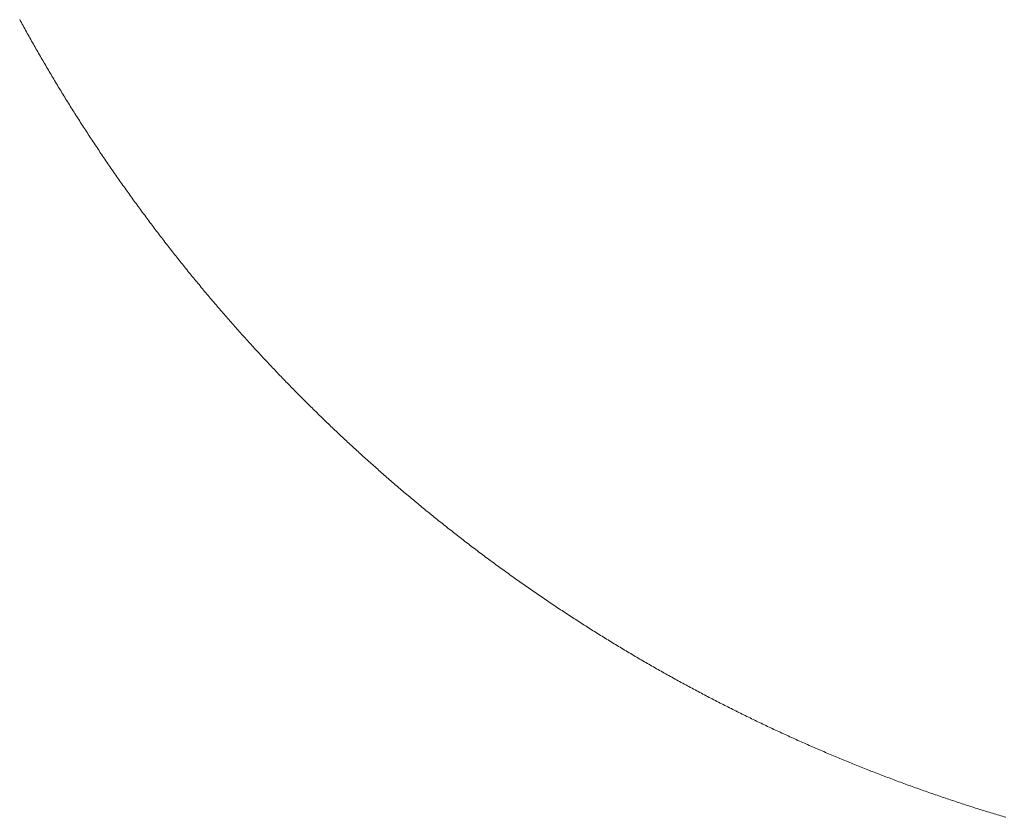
# Model space of a CAD drawing. Header units: millimetres. Extents: x 0 to 12118, y 0 to 8400.
# Tile 106 of 129: x 6072 to 6493, y 6387 to 6727. Entities that reach past the tile are written whole.
import ezdxf

# ---------------------------------------------------------------- set-up
doc = ezdxf.new("R2010")
doc.units = ezdxf.units.MM
doc.header["$LTSCALE"] = 20

msp = doc.modelspace()

# ---------------------------------------------------------------- linework, layer by layer
at = {"color": 7, "linetype": 'Continuous', "lineweight": 18, "flags": 128}
msp.add_lwpolyline([(6072.296365, 6727.433042), (6072.656377, 6726.771908), (6073.017105, 6726.11125), (6073.378428, 6725.45083), (6073.740467, 6724.790888), (6074.10334, 6724.131303), (6074.466809, 6723.472075), (6074.830993, 6722.813206), (6075.195774, 6722.154813), (6075.561389, 6721.496658), (6075.927719, 6720.8391), (6076.294645, 6720.18178), (6076.662286, 6719.524937), (6077.030762, 6718.868451), (6077.399834, 6718.212323), (6077.769502, 6717.556553), (6078.140005, 6716.901259), (6078.511222, 6716.246324), (6078.883036, 6715.591865), (6079.255565, 6714.937763), (6079.62881, 6714.284019), (6080.002769, 6713.630633), (6080.377444, 6712.977724), (6080.752715, 6712.325172), (6081.128701, 6711.673098), (6081.505521, 6711.021261), (6081.882938, 6710.369902), (6082.260951, 6709.719019), (6082.639798, 6709.068494), (6083.019241, 6708.418326), (6083.399399, 6707.768636), (6083.780273, 6707.119303), (6084.161862, 6706.470327), (6084.544047, 6705.821829), (6084.927066, 6705.173807), (6085.310682, 6704.526024), (6085.694893, 6703.878717), (6086.079939, 6703.231888), (6086.465581, 6702.585416), (6086.851939, 6701.939301), (6087.239011, 6701.293664), (6087.626799, 6700.648503), (6088.015183, 6700.003581), (6088.404282, 6699.359255), (6088.794097, 6698.715167), (6089.184626, 6698.071675), (6089.575752, 6697.428422), (6089.967593, 6696.785765), (6090.360149, 6696.143346), (6090.753301, 6695.501404), (6091.147288, 6694.859939), (6091.541871, 6694.218831), (6091.937049, 6693.5782), (6092.333063, 6692.937927), (6092.729672, 6692.298131), (6093.126997, 6691.658692), (6093.524917, 6691.019731), (6093.923553, 6690.381246), (6094.322904, 6689.743118), (6094.722971, 6689.105349), (6095.123633, 6688.468056), (6095.525011, 6687.83124), (6095.926984, 6687.194781), (6096.329793, 6686.5588), (6096.733197, 6685.923295), (6097.137197, 6685.288148), (6097.541913, 6684.653358), (6097.947343, 6684.019046), (6098.353489, 6683.38521), (6098.760232, 6682.751851), (6099.167689, 6682.11885), (6099.575742, 6681.486325), (6099.98463, 6680.854158), (6100.393995, 6680.222468), (6100.804194, 6679.591255), (6101.214989, 6678.9604), (6101.626381, 6678.330021), (6102.038606, 6677.700119), (6102.451428, 6677.070575), (6102.864846, 6676.441507), (6103.278979, 6675.812917), (6103.693827, 6675.184803), (6104.109272, 6674.557047), (6104.525431, 6673.929768), (6104.942187, 6673.302846), (6105.359777, 6672.67652), (6105.777844, 6672.050552), (6106.196626, 6671.424942), (6106.616124, 6670.799928), (6107.036337, 6670.175271), (6107.457026, 6669.551091), (6107.87855, 6668.927388), (6108.30067, 6668.304043), (6108.723506, 6667.681174), (6109.146937, 6667.058783), (6109.571084, 6666.436868), (6109.995826, 6665.81543), (6110.421284, 6665.194349), (6110.847338, 6664.573746), (6111.274108, 6663.953619), (6111.701473, 6663.333969), (6112.129553, 6662.714796), (6112.55823, 6662.095981), (6112.987622, 6661.477642), (6113.417729, 6660.85978), (6113.848432, 6660.242395), (6114.279731, 6659.625487), (6114.711746, 6659.009056), (6115.144476, 6658.392982), (6115.577801, 6657.777386), (6116.011723, 6657.162385), (6116.44636, 6656.547742), (6116.881593, 6655.933576), (6117.317542, 6655.319767), (6117.754086, 6654.706554), (6118.191346, 6654.093819), (6118.629201, 6653.48144), (6119.067772, 6652.869658), (6119.506939, 6652.258234), (6119.946822, 6651.647286), (6120.3873, 6651.036816), (6120.828374, 6650.426822), (6121.270164, 6649.817305), (6121.712669, 6649.208264), (6122.155651, 6648.599701), (6122.599467, 6647.991614), (6123.04376, 6647.384005), (6123.488768, 6646.776872), (6123.934492, 6646.170096), (6124.380811, 6645.563917), (6124.827727, 6644.958215), (6125.275358, 6644.35287), (6125.723585, 6643.748121), (6126.172408, 6643.143849), (6126.621946, 6642.540054), (6127.07208, 6641.936617), (6127.52293, 6641.333775), (6127.974375, 6640.731411), (6128.426417, 6640.129404), (6128.879174, 6639.527993), (6129.332527, 6638.927059), (6129.786476, 6638.326602), (6130.24114, 6637.726622), (6130.6964, 6637.127118), (6131.152257, 6636.528091), (6131.608828, 6635.929542), (6132.065996, 6635.331469), (6132.523879, 6634.733992), (6132.982238, 6634.136872), (6133.441433, 6633.54023), (6133.901104, 6632.944183), (6134.36149, 6632.348614), (6134.822472, 6631.753402), (6135.284051, 6631.158786), (6135.746344, 6630.564647), (6136.209234, 6629.970984), (6136.67272, 6629.377799), (6137.136801, 6628.78521), (6137.601598, 6628.192978), (6138.066991, 6627.601342), (6138.532981, 6627.010183), (6138.999685, 6626.419501), (6139.466985, 6625.829296), (6139.934882, 6625.239568), (6140.403374, 6624.650435), (6140.872582, 6624.061661), (6141.342386, 6623.473482), (6141.812786, 6622.88578), (6142.283782, 6622.298555), (6142.755493, 6621.711926), (6143.2278, 6621.125655), (6143.700703, 6620.53998), (6144.174203, 6619.954781), (6144.648298, 6619.370179), (6145.123108, 6618.785934), (6145.598515, 6618.202286), (6146.074518, 6617.619114), (6146.551117, 6617.036419), (6147.028431, 6616.45432), (6147.506221, 6615.872579), (6147.984727, 6615.291433), (6148.46383, 6614.710884), (6148.943528, 6614.130692), (6149.423941, 6613.551097), (6149.904831, 6612.971978), (6150.386437, 6612.393336), (6150.868639, 6611.81529), (6151.351436, 6611.237721), (6151.83483, 6610.660629), (6152.31882, 6610.084133), (6152.803525, 6609.508114), (6153.288706, 6608.932571), (6153.774603, 6608.357625), (6154.261097, 6607.783155), (6154.748186, 6607.209163), (6155.235871, 6606.635766), (6155.724152, 6606.062846), (6156.213029, 6605.490403), (6156.702503, 6604.918556), (6157.192691, 6604.347186), (6157.683357, 6603.776293), (6158.174738, 6603.205995), (6158.666714, 6602.636175), (6159.159287, 6602.066951), (6159.652337, 6601.498203), (6160.146102, 6600.929933), (6160.640462, 6600.362258), (6161.135419, 6599.79506), (6161.631092, 6599.228339), (6162.127241, 6598.662214), (6162.623986, 6598.096685), (6163.121327, 6597.531633), (6163.619264, 6596.967058), (6164.117917, 6596.403079), (6164.617046, 6595.839577), (6165.116771, 6595.27667), (6165.617212, 6594.714241), (6166.118129, 6594.152288), (6166.619643, 6593.590932), (6167.121872, 6593.030171), (6167.624577, 6592.469888), (6168.127998, 6591.910081), (6168.631896, 6591.35087), (6169.136389, 6590.792255), (6169.641598, 6590.234117), (6170.147284, 6589.676456), (6170.653566, 6589.119391), (6171.160444, 6588.562922), (6171.668037, 6588.00693), (6172.176107, 6587.451415), (6172.684773, 6586.896496), (6173.194035, 6586.342173), (6173.703893, 6585.788326), (6174.214347, 6585.235076), (6174.725398, 6584.682302), (6175.236925, 6584.130125), (6175.749167, 6583.578424), (6176.262005, 6583.02732), (6176.775321, 6582.476811), (6177.289351, 6581.92678), (6177.803858, 6581.377225), (6178.318962, 6580.828385), (6178.834661, 6580.279903), (6179.350957, 6579.732137), (6179.867848, 6579.184847), (6180.385336, 6578.638153), (6180.903419, 6578.091936), (6181.42198, 6577.546315), (6181.941136, 6577.001171), (6182.461008, 6576.456742), (6182.981356, 6575.912671), (6183.502301, 6575.369315), (6184.023722, 6574.826436), (6184.545859, 6574.284153), (6185.068472, 6573.742347), (6185.591801, 6573.201137), (6186.115607, 6572.660522), (6186.639889, 6572.120385), (6187.164887, 6571.580844), (6187.690481, 6571.041899), (6188.216551, 6570.50355), (6188.743218, 6569.965677), (6189.270481, 6569.428401), (6189.798339, 6568.891601), (6190.326675, 6568.355398), (6190.855607, 6567.819791), (6191.385134, 6567.284779), (6191.915258, 6566.750245), (6192.445978, 6566.216426), (6192.977174, 6565.682964), (6193.508967, 6565.150218), (6194.041356, 6564.617948), (6194.574221, 6564.086394), (6195.107802, 6563.555198), (6195.64186, 6563.024716), (6196.176394, 6562.494712), (6196.711644, 6561.965423), (6197.24737, 6561.436491), (6197.783693, 6560.908275), (6198.320612, 6560.380654), (6198.858007, 6559.853511), (6199.395999, 6559.326963), (6199.934586, 6558.801012), (6200.473651, 6558.275537), (6201.013311, 6557.750778), (6201.553567, 6557.226496), (6202.094301, 6556.702809), (6202.63563, 6556.179719), (6203.177556, 6555.657225), (6203.719958, 6555.135326), (6204.262956, 6554.613905), (6204.806551, 6554.09308), (6205.350622, 6553.57285), (6205.895289, 6553.053217), (6206.440552, 6552.53418), (6206.986292, 6552.015738), (6207.532629, 6551.497893), (6208.079442, 6550.980525), (6208.626851, 6550.463753), (6209.174856, 6549.947576), (6209.723338, 6549.432115), (6210.272416, 6548.917131), (6210.82209, 6548.402624), (6211.372241, 6547.888832), (6211.922868, 6547.375636), (6212.474092, 6546.862917), (6213.025912, 6546.350913), (6213.578209, 6545.839386), (6214.131101, 6545.328574), (6214.68459, 6544.818239), (6215.238556, 6544.3085), (6215.792998, 6543.799357), (6216.348036, 6543.29093), (6216.903671, 6542.782979), (6217.459782, 6542.275624), (6218.01643, 6541.768866), (6218.573614, 6541.262703), (6219.131335, 6540.757017), (6219.689652, 6540.252047), (6220.248445, 6539.747672), (6220.807775, 6539.243894), (6221.367642, 6538.740711), (6221.928104, 6538.238125), (6222.489043, 6537.736134), (6223.050519, 6537.234621), (6223.612531, 6536.733823), (6224.17508, 6536.233621), (6224.738165, 6535.734014), (6225.301787, 6535.235004), (6225.865885, 6534.73659), (6226.430579, 6534.238772), (6226.995751, 6533.74155), (6227.561518, 6533.244924), (6228.127762, 6532.748895), (6228.694542, 6532.253461), (6229.261859, 6531.758623), (6229.829653, 6531.264381), (6230.398043, 6530.770855), (6230.96691, 6530.277805), (6231.536313, 6529.785352), (6232.106253, 6529.293613), (6232.676669, 6528.802471), (6233.247622, 6528.311806), (6233.819111, 6527.821855), (6234.391137, 6527.332501), (6234.963699, 6526.843743), (6235.536738, 6526.355581), (6236.110314, 6525.868015), (6236.684366, 6525.381164), (6237.259015, 6524.894791), (6237.83414, 6524.409132), (6238.409742, 6523.92395), (6238.98588, 6523.439484), (6239.562555, 6522.955613), (6240.139767, 6522.472339), (6240.717455, 6521.98966), (6241.29568, 6521.507697), (6241.874381, 6521.026211), (6242.453619, 6520.54544), (6243.033334, 6520.065265), (6243.613585, 6519.585686), (6244.194373, 6519.106703), (6244.775637, 6518.628435), (6245.357379, 6518.150644), (6245.939656, 6517.673569), (6246.522471, 6517.197089), (6247.105762, 6516.721206), (6247.689589, 6516.246037), (6248.273893, 6515.771346), (6248.858675, 6515.29737), (6249.443992, 6514.82399), (6250.029787, 6514.351206), (6250.616118, 6513.879137), (6251.202925, 6513.407664), (6251.790269, 6512.936788), (6252.37809, 6512.466507), (6252.966388, 6511.996822), (6253.555223, 6511.527853), (6254.144534, 6511.05948), (6254.734381, 6510.591702), (6255.324646, 6510.124521), (6255.915507, 6509.658055), (6256.506785, 6509.192185), (6257.0986, 6508.726911), (6257.690891, 6508.262353), (6258.283659, 6507.798271), (6258.876964, 6507.335024), (6259.470686, 6506.872253), (6260.064944, 6506.410198), (6260.659739, 6505.948739), (6261.254951, 6505.487876), (6261.850699, 6505.027609), (6262.446924, 6504.568057), (6263.043626, 6504.109101), (6263.640805, 6503.650861), (6264.238521, 6503.193216), (6264.836653, 6502.736168), (6265.435322, 6502.279835), (6266.034468, 6501.823978), (6266.634091, 6501.368957), (6267.234191, 6500.914411), (6267.834767, 6500.460582), (6268.43582, 6500.007348), (6269.03741, 6499.55483), (6269.639417, 6499.102907), (6270.24196, 6498.651581), (6270.844921, 6498.20097), (6271.448418, 6497.750955), (6272.052332, 6497.301655), (6272.656783, 6496.852832), (6273.261651, 6496.404843), (6273.867055, 6495.957332), (6274.472936, 6495.510535), (6275.079235, 6495.064454), (6275.68601, 6494.618969), (6276.293322, 6494.17408), (6276.901051, 6493.729906), (6277.509256, 6493.286328), (6278.117939, 6492.843347), (6278.727099, 6492.40108), (6279.336735, 6491.959529), (6279.946848, 6491.518574), (6280.557438, 6491.078215), (6281.168445, 6490.638571), (6281.779929, 6490.199523), (6282.39195, 6489.761071), (6283.004328, 6489.323335), (6283.617242, 6488.886313), (6284.230634, 6488.449888), (6284.844442, 6488.014178), (6285.458728, 6487.578945), (6286.07349, 6487.144546), (6286.68867, 6486.710744), (6287.304386, 6486.277537), (6287.920519, 6485.845046), (6288.537069, 6485.41327), (6289.154156, 6484.981971), (6289.77166, 6484.551506), (6290.389582, 6484.121637), (6291.00804, 6483.692365), (6291.626915, 6483.263807), (6292.246266, 6482.835846), (6292.866036, 6482.4086), (6293.486281, 6481.982069), (6294.106945, 6481.556134), (6294.728085, 6481.130795), (6295.349701, 6480.706291), (6295.971736, 6480.282264), (6296.594246, 6479.858952), (6297.217175, 6479.436355), (6297.84058, 6479.014354), (6298.464461, 6478.593068), (6299.08876, 6478.172498), (6299.713477, 6477.752523), (6300.33867, 6477.333145), (6300.96428, 6476.914482), (6301.590367, 6476.496534), (6302.216872, 6476.079183), (6302.843853, 6475.662546), (6303.471252, 6475.246625), (6304.099067, 6474.8313), (6304.72736, 6474.41669), (6305.356129, 6474.002676), (6305.985256, 6473.589377), (6306.61486, 6473.176675), (6307.244941, 6472.764687), (6307.875379, 6472.353415), (6308.506294, 6471.942739), (6309.137686, 6471.532779), (6309.769436, 6471.123533), (6310.401662, 6470.714884), (6311.034366, 6470.30695), (6311.667427, 6469.899731), (6312.300964, 6469.493108), (6312.934919, 6469.0872), (6313.569292, 6468.681889), (6314.204141, 6468.277292), (6314.839347, 6467.873411), (6315.475031, 6467.470126), (6316.111132, 6467.067556), (6316.74765, 6466.665702), (6317.384645, 6466.264563), (6318.021997, 6465.864019), (6318.659826, 6465.464191), (6319.298073, 6465.064959), (6319.936737, 6464.666443), (6320.575818, 6464.268641), (6321.215316, 6463.871555), (6321.855231, 6463.475065), (6322.495564, 6463.07929), (6323.136314, 6462.684231), (6323.777541, 6462.289767), (6324.419125, 6461.896138), (6325.061127, 6461.502986), (6325.703605, 6461.110668), (6326.346441, 6460.718946), (6326.989695, 6460.32794), (6327.633425, 6459.937649), (6328.277513, 6459.548073), (6328.922018, 6459.159093), (6329.56694, 6458.770828), (6330.212279, 6458.383279), (6330.858036, 6457.996325), (6331.50421, 6457.610207), (6332.150801, 6457.224684), (6332.79775, 6456.839876), (6333.445116, 6456.455665), (6334.092959, 6456.072287), (6334.74116, 6455.689506), (6335.389777, 6455.307441), (6336.038753, 6454.925971), (6336.688205, 6454.545336), (6337.338015, 6454.165296), (6337.988242, 6453.785973), (6338.638886, 6453.407364), (6339.289948, 6453.02947), (6339.941367, 6452.652173), (6340.593203, 6452.27571), (6341.245457, 6451.899843), (6341.898068, 6451.524692), (6342.551097, 6451.150136), (6343.204542, 6450.776415), (6343.858346, 6450.40329), (6344.512566, 6450.030999), (6345.167204, 6449.659305), (6345.822199, 6449.288325), (6346.477612, 6448.917942), (6347.133442, 6448.548393), (6347.78963, 6448.17944), (6348.446234, 6447.811322), (6349.103197, 6447.4438), (6349.760576, 6447.076993), (6350.418314, 6446.710901), (6351.076468, 6446.345406), (6351.73498, 6445.980744), (6352.39391, 6445.616679), (6353.053197, 6445.253448), (6353.712901, 6444.890814), (6354.372963, 6444.528894), (6355.033442, 6444.16769), (6355.694278, 6443.807201), (6356.355532, 6443.447428), (6357.017144, 6443.08825), (6357.679113, 6442.729907), (6358.341499, 6442.372279), (6359.004243, 6442.015247), (6359.667405, 6441.658931), (6360.330864, 6441.303329), (6360.9948, 6440.948563), (6361.659034, 6440.594392), (6362.323686, 6440.240936), (6362.988695, 6439.888077), (6363.654061, 6439.536052), (6364.319845, 6439.184742), (6364.985987, 6438.834147), (6365.652486, 6438.484149), (6366.319343, 6438.134985), (6366.986617, 6437.786417), (6367.654248, 6437.438683), (6368.322238, 6437.091546), (6368.990584, 6436.745243), (6369.659289, 6436.399536), (6370.328411, 6436.054544), (6370.99783, 6435.710387), (6371.667667, 6435.366826), (6372.337862, 6435.02398), (6373.008414, 6434.681849), (6373.679324, 6434.340434), (6374.350592, 6433.999853), (6375.022276, 6433.659868), (6375.694259, 6433.320599), (6376.3666, 6432.982044), (6377.039357, 6432.644205), (6377.712413, 6432.307081), (6378.385826, 6431.970673), (6379.059657, 6431.635098), (6379.733785, 6431.30012), (6380.408331, 6430.965857), (6381.083175, 6430.63231), (6381.758376, 6430.299478), (6382.433935, 6429.96736), (6383.109852, 6429.636078), (6383.786126, 6429.305391), (6384.462758, 6428.97542), (6385.139748, 6428.646164), (6385.817035, 6428.317742), (6386.49474, 6427.989917), (6387.172743, 6427.662926), (6387.851103, 6427.336531), (6388.529821, 6427.01097), (6389.208897, 6426.686006), (6389.888271, 6426.361875), (6390.568062, 6426.038341), (6391.248151, 6425.715642), (6391.928598, 6425.393658), (6392.609342, 6425.072389), (6393.290444, 6424.751835), (6393.971904, 6424.431996), (6394.653722, 6424.112873), (6395.335837, 6423.794465), (6396.018311, 6423.476772), (6396.701141, 6423.159914), (6397.38427, 6422.843652), (6398.067757, 6422.528224), (6398.751601, 6422.213392), (6399.435743, 6421.899395), (6400.120243, 6421.586113), (6400.80504, 6421.273546), (6401.490196, 6420.961695), (6402.175649, 6420.650558), (6402.86146, 6420.340137), (6403.547629, 6420.030551), (6404.234096, 6419.72156), (6404.92086, 6419.413404), (6405.608042, 6419.105964), (6406.295463, 6418.799119), (6406.983241, 6418.493109), (6407.671317, 6418.187933), (6408.35975, 6417.883353), (6409.048542, 6417.579489), (6409.737571, 6417.276459), (6410.426959, 6416.974025), (6411.116704, 6416.672425), (6411.806747, 6416.371541), (6412.497088, 6416.071372), (6413.187727, 6415.772037), (6413.878723, 6415.473299), (6414.570018, 6415.175395), (6415.26167, 6414.878206), (6415.953621, 6414.581613), (6416.645869, 6414.285974), (6417.338415, 6413.990931), (6418.031319, 6413.696604), (6418.724521, 6413.40311), (6419.418021, 6413.110332), (6420.111819, 6412.81827), (6420.805915, 6412.526922), (6421.500369, 6412.23629), (6422.195121, 6411.946492), (6422.890171, 6411.65741), (6423.585518, 6411.369042), (6424.281164, 6411.08139), (6424.977168, 6410.794454), (6425.67341, 6410.508351), (6426.370009, 6410.222964), (6427.066847, 6409.938292), (6427.764042, 6409.654336), (6428.461536, 6409.371095), (6429.159328, 6409.088688), (6429.857417, 6408.806996), (6430.555805, 6408.52602), (6431.25449, 6408.245759), (6431.953415, 6407.966332), (6432.652696, 6407.687502), (6433.352276, 6407.409625), (6434.052154, 6407.132344), (6434.752329, 6406.855779), (6435.452744, 6406.580048), (6436.153515, 6406.305032), (6436.854526, 6406.030731), (6437.555894, 6405.757265), (6438.2575, 6405.484395), (6438.959404, 6405.212359), (6439.661606, 6404.941158), (6440.364107, 6404.670553), (6441.066845, 6404.400783), (6441.769882, 6404.131727), (6442.473277, 6403.863387), (6443.17691, 6403.595881), (6443.880781, 6403.329091), (6444.58501, 6403.063016), (6445.289477, 6402.797656), (6445.994242, 6402.533131), (6446.699246, 6402.26932), (6447.404607, 6402.006226), (6448.110207, 6401.743965), (6448.816045, 6401.48242), (6449.522241, 6401.22159), (6450.228675, 6400.961475), (6450.935348, 6400.702195), (6451.642319, 6400.44363), (6452.349588, 6400.18578), (6453.057154, 6399.928765), (6453.764959, 6399.672465), (6454.473003, 6399.416881), (6455.181345, 6399.16213), (6455.889984, 6398.908095), (6456.598862, 6398.654776), (6457.308038, 6398.402171), (6458.017453, 6398.150401), (6458.727106, 6397.899346), (6459.437057, 6397.649126), (6460.147306, 6397.399621), (6460.857793, 6397.150831), (6461.568519, 6396.902757), (6462.279543, 6396.655517), (6462.990864, 6396.409111), (6463.702365, 6396.163301), (6464.414164, 6395.918326), (6465.12626, 6395.674066), (6465.838536, 6395.430641), (6466.551109, 6395.187931), (6467.263981, 6394.945936), (6467.977031, 6394.704776), (6468.69038, 6394.464331), (6469.404026, 6394.224601), (6470.117851, 6393.985705), (6470.831975, 6393.747525), (6471.546336, 6393.51006), (6472.260936, 6393.27343), (6472.975834, 6393.037515), (6473.690911, 6392.802434), (6474.406286, 6392.568068), (6475.1219, 6392.334418), (6475.837751, 6392.101602), (6476.553901, 6391.869502), (6477.27023, 6391.638117), (6477.986857, 6391.407566), (6478.703662, 6391.17773), (6479.420765, 6390.948729), (6480.138107, 6390.720444), (6480.855688, 6390.492873), (6481.573506, 6390.266137), (6482.291564, 6390.040116), (6483.009859, 6389.81493), (6483.728393, 6389.590459), (6484.447166, 6389.366703), (6485.166176, 6389.143782), (6485.885426, 6388.921575), (6486.604913, 6388.700204), (6487.324639, 6388.479547), (6488.044544, 6388.259726), (6488.764747, 6388.040619), (6489.485189, 6387.822227), (6490.205809, 6387.60467), (6490.926667, 6387.387829), (6491.647824, 6387.171822), (6492.369159, 6386.95653), (6493.090733, 6386.741953), (6493.812486, 6386.528211)], dxfattribs=at)
at = {"color": 7, "linetype": 'Continuous', "lineweight": 35}
msp.add_arc((6821.910294, 6855.338854), 344.000043, 80.90031595, 209.92890545, dxfattribs=at)

doc.saveas('drawing.dxf')
